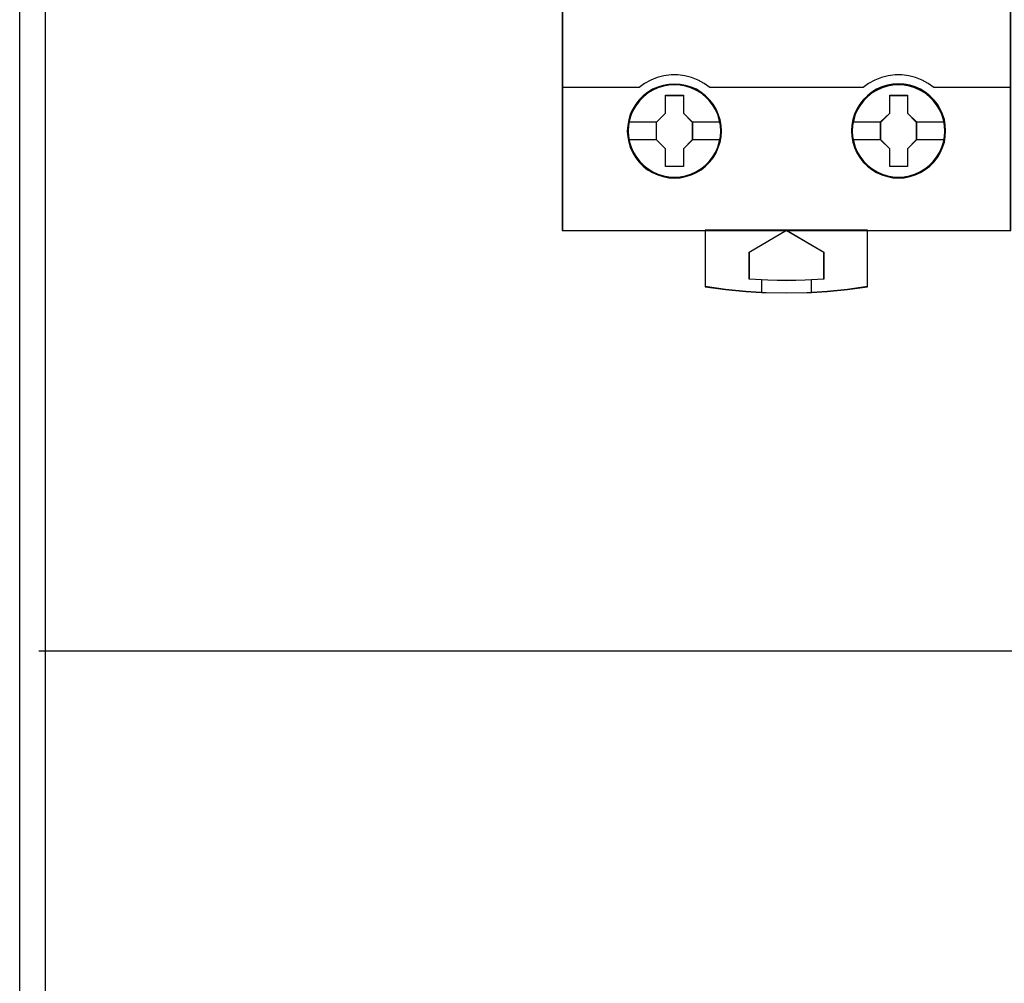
# Model space of a CAD drawing. Header units: millimetres. Extents: x 203 to 3426, y 719 to 2381.
# Tile 101 of 185: x 3346.46 to 3354.37, y 2236.7 to 2244.45. Entities that reach past the tile are written whole.
import ezdxf

# ---------------------------------------------------------------- set-up
doc = ezdxf.new("R2010")
doc.units = ezdxf.units.MM
doc.layers.add('45', color=7, linetype='Continuous')
doc.layers.add('E_Legrand_obudowy', color=7, linetype='Continuous')

# ---------------------------------------------------------------- blocks, each defined once
blk = doc.blocks.new('XL3 160 wnękowa 6x24M')
at = {"layer": 'E_Legrand_obudowy'}
for points in [[(-259.228, -72.205), (255.474, -72.205), (255.474, -1072.924), (-259.228, -1072.924), (-259.228, -72.205)], [(-257.164, -72.437), (255.694, -72.437), (255.694, -1071.563), (-257.164, -1071.563), (-257.164, -72.437)], [(256.553, -871.737), (-257.679, -871.737)]]:
    blk.add_lwpolyline(points, dxfattribs=at)
blk = doc.blocks.new('*U128')
at = {"layer": '45', "color": 7}
for points in [[(251.525079, -1358.493846), (215.474385, -1358.493846), (215.474385, -1441.496881), (251.525079, -1441.496881), (251.525079, -1358.493846)], [(228.271375, -1433.492586), (228.243706, -1433.039628), (228.171764, -1432.58667), (228.016814, -1432.150283), (227.845261, -1431.735992), (227.607302, -1431.338273), (227.32507, -1430.990268), (226.998567, -1430.664359), (226.633327, -1430.388165), (226.262552, -1430.13959), (225.830904, -1429.957302), (225.399256, -1429.824729), (224.945473, -1429.741871), (224.497223, -1429.719776), (224.037905, -1429.741871), (223.600723, -1429.824729), (223.152473, -1429.957302), (222.737427, -1430.13959), (222.344517, -1430.388165), (221.98481, -1430.664359), (221.652774, -1430.990268), (221.392678, -1431.338273), (221.149184, -1431.735992), (220.944428, -1432.150283), (220.828215, -1432.58667), (220.739672, -1433.039628), (220.706468, -1433.492586), (220.739672, -1433.951068), (220.828215, -1434.387455), (220.944428, -1434.823841), (221.149184, -1435.243656), (221.392678, -1435.635852), (221.652774, -1436.000428), (221.98481, -1436.320813), (222.344517, -1436.602531), (222.737427, -1436.834534), (223.152473, -1437.022346), (223.600723, -1437.160443), (224.037905, -1437.248825), (224.497223, -1437.27092), (224.945473, -1437.248825), (225.399256, -1437.160443), (225.830904, -1437.022346), (226.262552, -1436.834534), (226.633327, -1436.602531), (226.998567, -1436.320813), (227.32507, -1436.000428), (227.607302, -1435.635852), (227.845261, -1435.243656), (228.016814, -1434.823841), (228.171764, -1434.387455), (228.243706, -1433.951068), (228.271375, -1433.492586)], [(228.271375, -1433.492586), (228.243706, -1433.039628), (228.171764, -1432.58667), (228.016814, -1432.150283), (227.845261, -1431.735992), (227.607302, -1431.338273), (227.32507, -1430.990268), (226.998567, -1430.664359), (226.633327, -1430.388165), (226.262552, -1430.13959), (225.830904, -1429.957302), (225.399256, -1429.824729), (224.945473, -1429.741871), (224.497223, -1429.719776), (224.037905, -1429.741871), (223.600723, -1429.824729), (223.152473, -1429.957302), (222.737427, -1430.13959), (222.344517, -1430.388165), (221.98481, -1430.664359), (221.652774, -1430.990268), (221.392678, -1431.338273), (221.149184, -1431.735992), (220.944428, -1432.150283), (220.828215, -1432.58667), (220.739672, -1433.039628), (220.706468, -1433.492586), (220.739672, -1433.951068), (220.828215, -1434.387455), (220.944428, -1434.823841), (221.149184, -1435.243656), (221.392678, -1435.635852), (221.652774, -1436.000428), (221.98481, -1436.320813), (222.344517, -1436.602531), (222.737427, -1436.834534), (223.152473, -1437.022346), (223.600723, -1437.160443), (224.037905, -1437.248825), (224.497223, -1437.27092), (224.945473, -1437.248825), (225.399256, -1437.160443), (225.830904, -1437.022346), (226.262552, -1436.834534), (226.633327, -1436.602531), (226.998567, -1436.320813), (227.32507, -1436.000428), (227.607302, -1435.635852), (227.845261, -1435.243656), (228.016814, -1434.823841), (228.171764, -1434.387455), (228.243706, -1433.951068), (228.271375, -1433.492586)], [(228.256469, -1433.492597), (228.228917, -1433.041425), (228.157283, -1432.590253), (228.002994, -1432.155587), (227.832174, -1431.74293), (227.59523, -1431.346779), (227.314204, -1431.000147), (226.989095, -1430.675523), (226.625414, -1430.400418), (226.256222, -1430.152824), (225.826417, -1429.971255), (225.396612, -1429.839204), (224.944766, -1429.756673), (224.49843, -1429.734664), (224.041073, -1429.756673), (223.605757, -1429.839204), (223.159421, -1429.971255), (222.746147, -1430.152824), (222.354914, -1430.400418), (221.996743, -1430.675523), (221.666124, -1431.000147), (221.407139, -1431.346779), (221.164685, -1431.74293), (220.960803, -1432.155587), (220.845086, -1432.590253), (220.756921, -1433.041425), (220.723859, -1433.492597), (220.756921, -1433.949271), (220.845086, -1434.383937), (220.960803, -1434.818602), (221.164685, -1435.236762), (221.407139, -1435.627411), (221.666124, -1435.990549), (221.996743, -1436.309671), (222.354914, -1436.590278), (222.746147, -1436.821366), (223.159421, -1437.008437), (223.605757, -1437.145989), (224.041073, -1437.234023), (224.49843, -1437.256031), (224.944766, -1437.234023), (225.396612, -1437.145989), (225.826417, -1437.008437), (226.256222, -1436.821366), (226.625414, -1436.590278), (226.989095, -1436.309671), (227.314204, -1435.990549), (227.59523, -1435.627411), (227.832174, -1435.236762), (228.002994, -1434.818602), (228.157283, -1434.383937), (228.228917, -1433.949271), (228.256469, -1433.492597)], [(246.283058, -1433.486381), (246.260921, -1433.033274), (246.188974, -1432.580167), (246.034012, -1432.143637), (245.851378, -1431.72921), (245.624469, -1431.33136), (245.342217, -1430.983241), (245.015689, -1430.657225), (244.644887, -1430.38094), (244.279619, -1430.132284), (243.847939, -1429.949936), (243.416259, -1429.817319), (242.962441, -1429.734434), (242.503089, -1429.712331), (242.054806, -1429.734434), (241.606523, -1429.817319), (241.158239, -1429.949936), (240.743162, -1430.132284), (240.361291, -1430.38094), (240.001558, -1430.657225), (239.669496, -1430.983241), (239.398312, -1431.33136), (239.1548, -1431.72921), (238.961098, -1432.143637), (238.844876, -1432.580167), (238.756326, -1433.033274), (238.72312, -1433.486381), (238.756326, -1433.939488), (238.844876, -1434.381544), (238.961098, -1434.818074), (239.1548, -1435.238027), (239.398312, -1435.630351), (239.669496, -1435.995047), (240.001558, -1436.315538), (240.361291, -1436.597348), (240.743162, -1436.829427), (241.158239, -1437.017301), (241.606523, -1437.155443), (242.054806, -1437.243854), (242.503089, -1437.265957), (242.962441, -1437.243854), (243.416259, -1437.155443), (243.847939, -1437.017301), (244.279619, -1436.829427), (244.644887, -1436.597348), (245.015689, -1436.315538), (245.342217, -1435.995047), (245.624469, -1435.630351), (245.851378, -1435.238027), (246.034012, -1434.818074), (246.188974, -1434.381544), (246.260921, -1433.939488), (246.283058, -1433.486381)], [(246.283058, -1433.486381), (246.260921, -1433.033274), (246.188974, -1432.580167), (246.034012, -1432.143637), (245.851378, -1431.72921), (245.624469, -1431.33136), (245.342217, -1430.983241), (245.015689, -1430.657225), (244.644887, -1430.38094), (244.279619, -1430.132284), (243.847939, -1429.949936), (243.416259, -1429.817319), (242.962441, -1429.734434), (242.503089, -1429.712331), (242.054806, -1429.734434), (241.606523, -1429.817319), (241.158239, -1429.949936), (240.743162, -1430.132284), (240.361291, -1430.38094), (240.001558, -1430.657225), (239.669496, -1430.983241), (239.398312, -1431.33136), (239.1548, -1431.72921), (238.961098, -1432.143637), (238.844876, -1432.580167), (238.756326, -1433.033274), (238.72312, -1433.486381), (238.756326, -1433.939488), (238.844876, -1434.381544), (238.961098, -1434.818074), (239.1548, -1435.238027), (239.398312, -1435.630351), (239.669496, -1435.995047), (240.001558, -1436.315538), (240.361291, -1436.597348), (240.743162, -1436.829427), (241.158239, -1437.017301), (241.606523, -1437.155443), (242.054806, -1437.243854), (242.503089, -1437.265957), (242.962441, -1437.243854), (243.416259, -1437.155443), (243.847939, -1437.017301), (244.279619, -1436.829427), (244.644887, -1436.597348), (245.015689, -1436.315538), (245.342217, -1435.995047), (245.624469, -1435.630351), (245.851378, -1435.238027), (246.034012, -1434.818074), (246.188974, -1434.381544), (246.260921, -1433.939488), (246.283058, -1433.486381)], [(246.265668, -1433.487634), (246.243632, -1433.036462), (246.172016, -1432.58529), (246.017767, -1432.150624), (245.835974, -1431.737967), (245.610109, -1431.341816), (245.329155, -1430.995184), (245.00413, -1430.67056), (244.635033, -1430.395455), (244.271446, -1430.147861), (243.841752, -1429.966292), (243.412058, -1429.834241), (242.960328, -1429.75171), (242.503089, -1429.729701), (242.056868, -1429.75171), (241.610648, -1429.834241), (241.164427, -1429.966292), (240.751259, -1430.147861), (240.371145, -1430.395455), (240.013067, -1430.67056), (239.682533, -1430.995184), (239.412597, -1431.341816), (239.170205, -1431.737967), (238.977393, -1432.150624), (238.861707, -1432.58529), (238.773564, -1433.036462), (238.740511, -1433.487634), (238.773564, -1433.938806), (238.861707, -1434.378974), (238.977393, -1434.813639), (239.170205, -1435.231799), (239.412597, -1435.622448), (239.682533, -1435.985586), (240.013067, -1436.304708), (240.371145, -1436.585315), (240.751259, -1436.816403), (241.164427, -1437.003474), (241.610648, -1437.141026), (242.056868, -1437.22906), (242.503089, -1437.251068), (242.960328, -1437.22906), (243.412058, -1437.141026), (243.841752, -1437.003474), (244.271446, -1436.816403), (244.635033, -1436.585315), (245.00413, -1436.304708), (245.329155, -1435.985586), (245.610109, -1435.622448), (245.835974, -1435.231799), (246.017767, -1434.813639), (246.172016, -1434.378974), (246.243632, -1433.938806), (246.265668, -1433.487634)], [(223.784267, -1430.625516), (225.227686, -1430.625516), (225.227686, -1432.058713), (225.941036, -1432.772545), (225.941036, -1434.205743), (225.227686, -1434.930642), (225.227686, -1436.352772), (223.784267, -1436.352772), (223.784267, -1434.930642), (223.054198, -1434.205743), (223.054198, -1432.772545), (223.784267, -1432.058713), (223.784267, -1430.625516)], [(223.784267, -1430.625516), (225.227686, -1430.625516), (225.227686, -1430.625516), (225.227686, -1432.058713), (225.227686, -1432.058713), (225.941036, -1432.772545), (225.941036, -1432.772545), (225.941036, -1434.205743), (225.941036, -1434.205743), (225.227686, -1434.930642), (225.227686, -1434.930642), (225.227686, -1436.352772), (225.227686, -1436.352772), (223.784267, -1436.352772), (223.784267, -1436.352772), (223.784267, -1434.930642), (223.784267, -1434.930642), (223.054198, -1434.205743), (223.054198, -1434.205743), (223.054198, -1432.772545), (223.054198, -1432.772545), (223.784267, -1432.058713), (223.784267, -1432.058713), (223.784267, -1430.625516), (223.784267, -1430.625516)], [(223.791634, -1430.642886), (225.220147, -1430.642886), (225.220147, -1432.068011), (225.92613, -1432.777822), (225.92613, -1434.202947), (225.220147, -1434.923763), (225.220147, -1436.337884), (223.791634, -1436.337884), (223.791634, -1434.923763), (223.069104, -1434.202947), (223.069104, -1432.777822), (223.791634, -1432.068011), (223.791634, -1430.642886)], [(241.794703, -1430.620553), (243.233787, -1430.620553), (243.233787, -1432.05375), (243.94775, -1432.767582), (243.94775, -1434.20078), (243.233787, -1434.925679), (243.233787, -1436.34781), (241.794703, -1436.34781), (241.794703, -1434.925679), (241.058428, -1434.20078), (241.058428, -1432.767582), (241.794703, -1432.05375), (241.794703, -1430.620553)], [(241.794703, -1430.620553), (243.233787, -1430.620553), (243.233787, -1430.620553), (243.233787, -1432.05375), (243.233787, -1432.05375), (243.94775, -1432.767582), (243.94775, -1432.767582), (243.94775, -1434.20078), (243.94775, -1434.20078), (243.233787, -1434.925679), (243.233787, -1434.925679), (243.233787, -1436.34781), (243.233787, -1436.34781), (241.794703, -1436.34781), (241.794703, -1436.34781), (241.794703, -1434.925679), (241.794703, -1434.925679), (241.058428, -1434.20078), (241.058428, -1434.20078), (241.058428, -1432.767582), (241.058428, -1432.767582), (241.794703, -1432.05375), (241.794703, -1432.05375), (241.794703, -1430.620553), (241.794703, -1430.620553)], [(241.803231, -1430.637923), (243.224991, -1430.637923), (243.224991, -1432.063048), (243.93036, -1432.772859), (243.93036, -1434.197984), (243.224991, -1434.918801), (243.224991, -1436.332921), (241.803231, -1436.332921), (241.803231, -1434.918801), (241.075819, -1434.197984), (241.075819, -1432.772859), (241.803231, -1432.063048), (241.803231, -1430.637923)], [(240.014993, -1441.46214), (233.492002, -1441.46214), (226.974534, -1441.46214), (226.974534, -1446.003059), (228.603901, -1446.224567), (230.227745, -1446.379623), (231.492575, -1446.457151), (231.862635, -1446.479301), (233.492002, -1446.50699), (235.137938, -1446.479301), (235.502475, -1446.457151), (236.761782, -1446.379623), (238.396672, -1446.224567), (240.014993, -1446.003059), (240.014993, -1441.46214)], [(233.492664, -1441.46214), (236.512031, -1443.214625), (236.512031, -1445.394138), (235.010658, -1445.47178), (233.492664, -1445.499509), (231.991291, -1445.47178), (230.489918, -1445.394138), (230.489918, -1443.214625), (233.492664, -1441.46214)]]:
    blk.add_lwpolyline(points, close=True, dxfattribs=at)
at = {"layer": '45', "color": 139}
for points in [[(251.525079, -1358.493846), (215.474385, -1358.493846), (215.474385, -1441.496881), (251.525079, -1441.496881), (251.525079, -1358.493846)], [(228.221688, -1433.49343), (228.188487, -1433.04029), (228.09995, -1432.598202), (227.978212, -1432.172693), (227.790072, -1431.763762), (227.563197, -1431.382462), (227.275453, -1431.028792), (226.965575, -1430.708278), (226.605895, -1430.431973), (226.218547, -1430.199877), (225.814599, -1430.017516), (225.382983, -1429.88489), (224.945834, -1429.801999), (224.497617, -1429.774368), (224.049401, -1429.801999), (223.606718, -1429.88489), (223.175102, -1430.017516), (222.771153, -1430.199877), (222.383806, -1430.431973), (222.029659, -1430.708278), (221.719781, -1431.028792), (221.443104, -1431.382462), (221.205162, -1431.763762), (221.017022, -1432.172693), (220.884217, -1432.598202), (220.806748, -1433.04029), (220.773546, -1433.49343), (220.806748, -1433.935517), (220.884217, -1434.377605), (221.017022, -1434.803114), (221.205162, -1435.217571), (221.443104, -1435.598871), (221.719781, -1435.947015), (222.029659, -1436.267529), (222.383806, -1436.543834), (222.771153, -1436.775929), (223.175102, -1436.958291), (223.606718, -1437.090917), (224.049401, -1437.173808), (224.497617, -1437.201439), (224.945834, -1437.173808), (225.382983, -1437.090917), (225.814599, -1436.958291), (226.218547, -1436.775929), (226.605895, -1436.543834), (226.965575, -1436.267529), (227.275453, -1435.947015), (227.563197, -1435.598871), (227.790072, -1435.217571), (227.978212, -1434.803114), (228.09995, -1434.377605), (228.188487, -1433.935517), (228.221688, -1433.49343)], [(246.220949, -1433.49343), (246.193279, -1433.04029), (246.104736, -1432.598202), (245.971921, -1432.172693), (245.7893, -1431.763762), (245.556874, -1431.382462), (245.280176, -1431.028792), (244.964741, -1430.708278), (244.605034, -1430.431973), (244.22319, -1430.199877), (243.813678, -1430.017516), (243.393097, -1429.88489), (242.95038, -1429.801999), (242.50213, -1429.774368), (242.053879, -1429.801999), (241.605629, -1429.88489), (241.185048, -1430.017516), (240.775535, -1430.199877), (240.393692, -1430.431973), (240.039519, -1430.708278), (239.713015, -1431.028792), (239.447385, -1431.382462), (239.209425, -1431.763762), (239.02127, -1432.172693), (238.899523, -1432.598202), (238.81098, -1433.04029), (238.777776, -1433.49343), (238.81098, -1433.935517), (238.899523, -1434.377605), (239.02127, -1434.803114), (239.209425, -1435.217571), (239.447385, -1435.598871), (239.713015, -1435.947015), (240.039519, -1436.267529), (240.393692, -1436.543834), (240.775535, -1436.775929), (241.185048, -1436.958291), (241.605629, -1437.090917), (242.053879, -1437.173808), (242.50213, -1437.201439), (242.95038, -1437.173808), (243.393097, -1437.090917), (243.813678, -1436.958291), (244.22319, -1436.775929), (244.605034, -1436.543834), (244.964741, -1436.267529), (245.280176, -1435.947015), (245.556874, -1435.598871), (245.7893, -1435.217571), (245.971921, -1434.803114), (246.104736, -1434.377605), (246.193279, -1433.935517), (246.220949, -1433.49343)]]:
    blk.add_lwpolyline(points, close=True, dxfattribs=at)
at = {"layer": '45', "color": 59}
for points in [[(251.510173, -1358.511216), (215.491776, -1358.511216), (215.491776, -1441.479511), (251.510173, -1441.479511), (251.510173, -1358.511216)], [(240.014993, -1441.46214), (233.492002, -1441.46214), (226.974534, -1441.46214), (226.974534, -1446.003059), (228.603901, -1446.224567), (230.227745, -1446.379623), (231.492575, -1446.457151), (231.862635, -1446.479301), (233.492002, -1446.50699), (235.137938, -1446.479301), (235.502475, -1446.457151), (236.761782, -1446.379623), (238.396672, -1446.224567), (240.014993, -1446.003059), (240.014993, -1441.46214)], [(233.492664, -1441.46214), (236.512031, -1443.214625), (236.512031, -1445.394138), (235.010658, -1445.47178), (233.492664, -1445.499509), (231.991291, -1445.47178), (230.489918, -1445.394138), (230.489918, -1443.214625), (233.492664, -1441.46214)]]:
    blk.add_lwpolyline(points, close=True, dxfattribs=at)
at = {"layer": '45', "color": 139}
for points in [[(227.34719, -1430.000183), (226.898328, -1429.664259), (226.394052, -1429.396659), (225.878693, -1429.191689), (225.330084, -1429.049349), (224.775934, -1428.975331), (224.221784, -1428.975331), (223.656552, -1429.049349), (223.119026, -1429.191689), (222.598125, -1429.396659), (222.09939, -1429.664259), (221.650529, -1430.000183)], [(245.346451, -1430.000183), (244.88646, -1429.664259), (244.398759, -1429.396659), (243.877806, -1429.191689), (243.329142, -1429.049349), (242.774937, -1428.975331), (242.220731, -1428.975331), (241.672067, -1429.049349), (241.123404, -1429.191689), (240.596909, -1429.396659), (240.103666, -1429.664259), (239.654759, -1430.000183)], [(215.474385, -1429.965442), (221.68531, -1429.965442)], [(227.312408, -1429.965442), (233.508427, -1429.965442)], [(233.473646, -1429.965442), (239.68954, -1429.965442)], [(245.31167, -1429.965442), (251.525079, -1429.965442)], [(226.974534, -1441.46214), (226.974534, -1446.005731)], [(230.489918, -1443.233917), (233.508427, -1441.46214)], [(233.473646, -1441.46214), (236.512031, -1443.233917)], [(239.980211, -1441.46214), (239.980211, -1446.005731)], [(230.489918, -1443.199177), (230.489918, -1445.395287)], [(236.47725, -1443.199177), (236.47725, -1445.395287)], [(230.489918, -1445.360546), (231.991291, -1445.46294), (233.492664, -1445.499509), (235.010658, -1445.46294), (236.512031, -1445.360546)], [(231.481181, -1445.415139), (231.481181, -1446.462323)], [(235.478533, -1445.415139), (235.478533, -1446.462323)], [(226.974534, -1445.97099), (228.603901, -1446.206594), (230.227745, -1446.371517), (231.862635, -1446.477539), (233.492002, -1446.50699), (235.137938, -1446.477539), (236.761782, -1446.371517), (238.396672, -1446.206594), (240.014993, -1445.97099)]]:
    blk.add_lwpolyline(points, dxfattribs=at)
at = {"layer": '45', "color": 7}
for points in [[(220.778515, -1432.759589), (223.088979, -1432.759589)], [(225.906255, -1432.759589), (228.204297, -1432.759589)], [(238.795167, -1432.754626), (241.093209, -1432.754626)], [(243.912969, -1432.754626), (246.211012, -1432.754626)], [(220.778515, -1434.183959), (223.088979, -1434.183959)], [(225.906255, -1434.183959), (228.204297, -1434.183959)], [(238.795167, -1434.178996), (241.093209, -1434.178996)], [(243.912969, -1434.178996), (246.211012, -1434.178996)]]:
    blk.add_lwpolyline(points, dxfattribs=at)
blk = doc.blocks.new('G$C3556625F')
at = {"xscale": 0.1, "yscale": 0.1, "zscale": 0.1}
blk.add_blockref('*U128', (-111.749, 179.7582), dxfattribs=at)
at = {"layer": 'E_Legrand_obudowy', "color": 67, "true_color": 0x727430, "xscale": 0.1, "yscale": 0.1, "zscale": 0.1}
blk.add_blockref('XL3 160 wnękowa 6x24M', (-68.6374, 119.4025), dxfattribs=at)

msp = doc.modelspace()

# ---------------------------------------------------------------- block references
msp.add_blockref('G$C3556625F', (3441.0223, 2207.1429))

doc.saveas('drawing.dxf')
